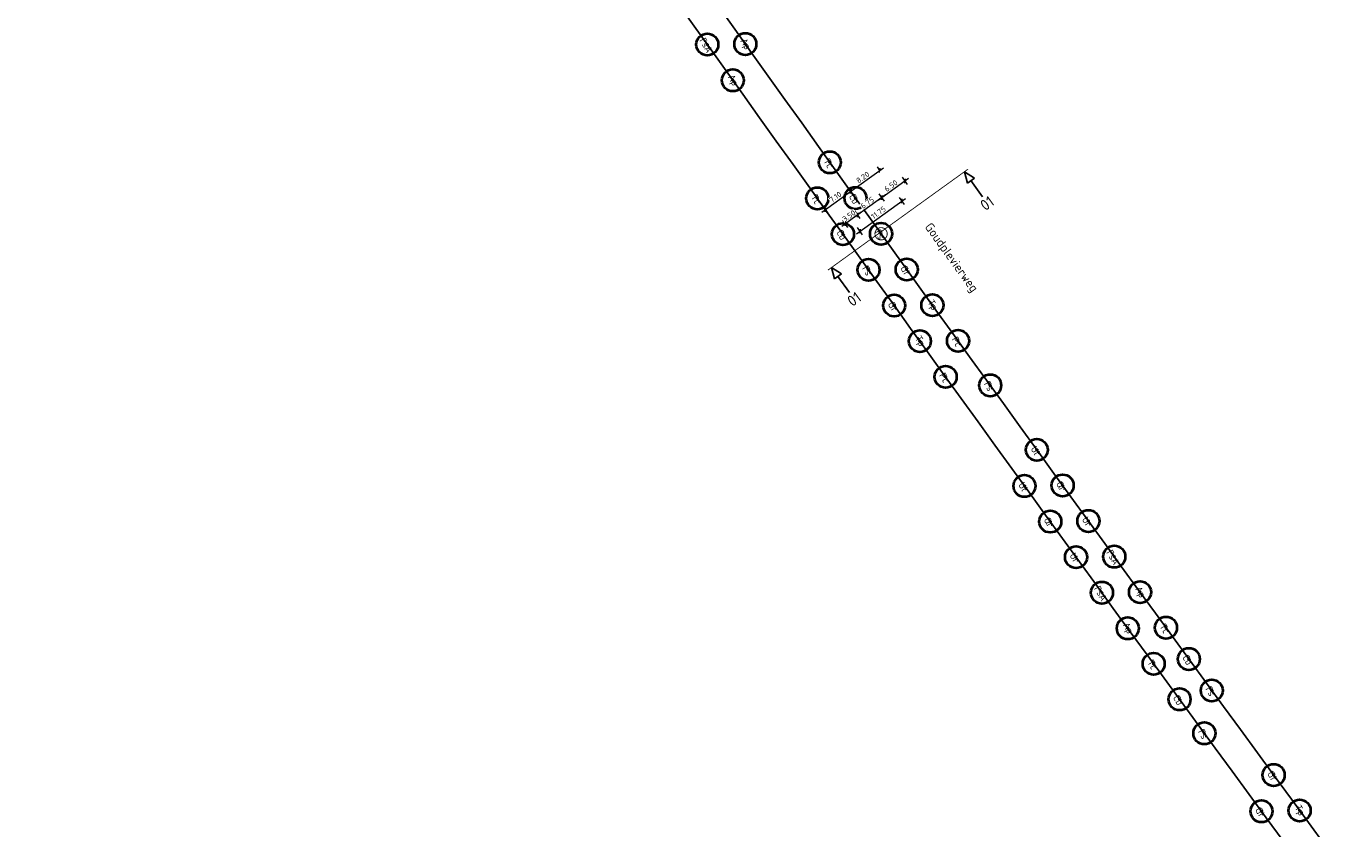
# Model space of a CAD drawing. Header units: metres. Extents: x 150805 to 161014, y 478675 to 486369.
# Tile 4 of 35: x 150847 to 151147, y 483761 to 483944. Entities that reach past the tile are written whole.
import ezdxf
from ezdxf.enums import TextEntityAlignment as Align

# ---------------------------------------------------------------- set-up
doc = ezdxf.new("R2010")
doc.units = ezdxf.units.M
doc.linetypes.add('AM-AS', pattern=[16, 10, -2, 2, -2])
doc.layers.get('0').update_dxf_attribs({"lineweight": 25})
doc.layers.get('Defpoints').update_dxf_attribs({"lineweight": 25, "true_color": 0xff7fff})
doc.layers.add('N-WE-GR-BOOM-S', color=7, linetype='Continuous', lineweight=40, true_color=0x009900)
for name, color, linetype, lineweight in [('N-WE-GR-BOOM-T18', 10, 'Continuous', 18), ('N-WE-VH-KANTVERHARDING-G', 7, 'Continuous', 35), ('X-XX-AL-M', 7, 'Continuous', 18), ('X-XX-AL-VERWIJZING-S', 7, 'Continuous', 25)]:
    doc.layers.add(name, color=color, linetype=linetype, lineweight=lineweight)
doc.styles.add('NLCS-ISO', font='NLCS-ISO.ttf')
doc.styles.add('NLCS-ISO-M500-T18', font='NLCS-ISO.ttf')
doc.styles.add('NLCS-ISO-M500-T25', font='NLCS-ISO.ttf')
doc.dimstyles.new('NLCS-M500-T25-SCHRAP-X_L2_H1', dxfattribs={"dimscale": 0.5, "dimtxt": 2.5, "dimasz": 1.4, "dimexe": 2, "dimexo": 2, "dimgap": 0.7, "dimtad": 1, "dimzin": 0, "dimdsep": 46, "dimtxsty": 'NLCS-ISO-M500-T25', "dimblk": 'OBLIQUE', "dimcen": 0, "dimdle": 2, "dimclrd": 256, "dimclre": 256, "dimclrt": 256, "dimadec": 1, "dimazin": 0, "dimtfac": 1, "dimtofl": 0, "dimtmove": 1, "dimatfit": 0, "dimldrblk": 'OBLIQUE', "dimfxl": 2, "dimfxlon": 1, "dimtfill": 1, "dimtfillclr": 254, "dimtolj": 1, "dimtzin": 0, "dimlwd": 18, "dimlwe": 18, "dimarcsym": 0})

# ---------------------------------------------------------------- blocks, each defined once
blk = doc.blocks.new('SAL-VERWIJZING_DOORSNEDE_BOVEN-SO')
for p, q in [((-2, 9), (0, 14)), ((0, 14), (2, 9)), ((2, 9), (-2, 9)), ((0, 0), (0, 9))]:
    blk.add_line(p, q)
at = {"lineweight": 50, "style": 'NLCS-ISO'}
blk.add_attdef('...', text='', height=5, dxfattribs=at).set_placement((-0.05, -1.19), align=Align.TOP_CENTER)
blk = doc.blocks.new('*U163')
blk.add_circle((0, 0), 5)
at = {"color": 0}
blk.add_circle((0, 0), 0.15, dxfattribs=at)
at = {"layer": 'Defpoints'}
blk.add_line((-2.01, 0), (2.01, 0), dxfattribs=at)
at = {"layer": 'N-WE-GR-BOOM-T18', "insert": (0, -2.3), "char_height": 3.2, "attachment_point": 8, "style": 'NLCS-ISO-M500-T18'}
blk.add_mtext_dynamic_manual_height_columns('FsA', width=4.7343, gutter_width=9, heights=[0], dxfattribs=at)
blk = doc.blocks.new('*U150')
blk.add_circle((0, 0), 5)
at = {"color": 0}
blk.add_circle((0, 0), 0.15, dxfattribs=at)
at = {"layer": 'Defpoints'}
blk.add_line((-2.01, 0), (2.01, 0), dxfattribs=at)
at = {"layer": 'N-WE-GR-BOOM-T18', "insert": (0, -2.3), "char_height": 3.2, "attachment_point": 8, "style": 'NLCS-ISO-M500-T18'}
blk.add_mtext_dynamic_manual_height_columns('Ap', width=4.7343, gutter_width=9, heights=[0], dxfattribs=at)
blk = doc.blocks.new('*U164')
blk.add_circle((0, 0), 5)
at = {"color": 0}
blk.add_circle((0, 0), 0.15, dxfattribs=at)
at = {"layer": 'Defpoints'}
blk.add_line((-2.01, 0), (2.01, 0), dxfattribs=at)
at = {"layer": 'N-WE-GR-BOOM-T18', "insert": (0, -2.3), "char_height": 3.2, "attachment_point": 8, "style": 'NLCS-ISO-M500-T18'}
blk.add_mtext_dynamic_manual_height_columns('Tc', width=4.7343, gutter_width=9, heights=[0], dxfattribs=at)
blk = doc.blocks.new('*U165')
blk.add_circle((0, 0), 5)
at = {"color": 0}
blk.add_circle((0, 0), 0.15, dxfattribs=at)
at = {"layer": 'Defpoints'}
blk.add_line((-2.01, 0), (2.01, 0), dxfattribs=at)
at = {"layer": 'N-WE-GR-BOOM-T18', "insert": (0, -2.3), "char_height": 3.2, "attachment_point": 8, "style": 'NLCS-ISO-M500-T18'}
blk.add_mtext_dynamic_manual_height_columns('Cb', width=4.7343, gutter_width=9, heights=[0], dxfattribs=at)
blk = doc.blocks.new('*U166')
blk.add_circle((0, 0), 5)
at = {"color": 0}
blk.add_circle((0, 0), 0.15, dxfattribs=at)
at = {"layer": 'Defpoints'}
blk.add_line((-2.01, 0), (2.01, 0), dxfattribs=at)
at = {"layer": 'N-WE-GR-BOOM-T18', "insert": (0, -2.3), "char_height": 3.2, "attachment_point": 8, "style": 'NLCS-ISO-M500-T18'}
blk.add_mtext_dynamic_manual_height_columns('Fs', width=4.7343, gutter_width=9, heights=[0], dxfattribs=at)
blk = doc.blocks.new('*U155')
blk.add_circle((0, 0), 5)
at = {"color": 0}
blk.add_circle((0, 0), 0.15, dxfattribs=at)
at = {"layer": 'Defpoints'}
blk.add_line((-2.01, 0), (2.01, 0), dxfattribs=at)
at = {"layer": 'N-WE-GR-BOOM-T18', "insert": (0, -2.3), "char_height": 3.2, "attachment_point": 8, "style": 'NLCS-ISO-M500-T18'}
blk.add_mtext_dynamic_manual_height_columns('Gt', width=4.7343, gutter_width=9, heights=[0], dxfattribs=at)
blk = doc.blocks.new('*U156')
blk.add_circle((0, 0), 5)
at = {"color": 0}
blk.add_circle((0, 0), 0.15, dxfattribs=at)
at = {"layer": 'Defpoints'}
blk.add_line((-2.01, 0), (2.01, 0), dxfattribs=at)
at = {"layer": 'N-WE-GR-BOOM-T18', "insert": (0, -2.3), "char_height": 3.2, "attachment_point": 8, "style": 'NLCS-ISO-M500-T18'}
blk.add_mtext_dynamic_manual_height_columns('Tp', width=4.7343, gutter_width=9, heights=[0], dxfattribs=at)
blk = doc.blocks.new('*U161')
blk.add_circle((0, 0), 5)
at = {"color": 0}
blk.add_circle((0, 0), 0.15, dxfattribs=at)
at = {"layer": 'Defpoints'}
blk.add_line((-2.01, 0), (2.01, 0), dxfattribs=at)
at = {"layer": 'N-WE-GR-BOOM-T18', "insert": (0, -2.3), "char_height": 3.2, "attachment_point": 8, "style": 'NLCS-ISO-M500-T18'}
blk.add_mtext_dynamic_manual_height_columns('Pc', width=4.7343, gutter_width=9, heights=[0], dxfattribs=at)
blk = doc.blocks.new('*U159')
blk.add_circle((0, 0), 5)
at = {"color": 0}
blk.add_circle((0, 0), 0.15, dxfattribs=at)
at = {"layer": 'Defpoints'}
blk.add_line((-2.01, 0), (2.01, 0), dxfattribs=at)
at = {"layer": 'N-WE-GR-BOOM-T18', "insert": (0, -2.3), "char_height": 3.2, "attachment_point": 8, "style": 'NLCS-ISO-M500-T18'}
blk.add_mtext_dynamic_manual_height_columns('Ul', width=4.7343, gutter_width=9, heights=[0], dxfattribs=at)
blk = doc.blocks.new('*U160')
blk.add_circle((0, 0), 5)
at = {"color": 0}
blk.add_circle((0, 0), 0.15, dxfattribs=at)
at = {"layer": 'Defpoints'}
blk.add_line((-2.01, 0), (2.01, 0), dxfattribs=at)
at = {"layer": 'N-WE-GR-BOOM-T18', "insert": (0, -2.3), "char_height": 3.2, "attachment_point": 8, "style": 'NLCS-ISO-M500-T18'}
blk.add_mtext_dynamic_manual_height_columns('Qr', width=4.7343, gutter_width=9, heights=[0], dxfattribs=at)
blk = doc.blocks.new('*U162')
blk.add_circle((0, 0), 5)
at = {"color": 0}
blk.add_circle((0, 0), 0.15, dxfattribs=at)
at = {"layer": 'Defpoints'}
blk.add_line((-2.01, 0), (2.01, 0), dxfattribs=at)
at = {"layer": 'N-WE-GR-BOOM-T18', "insert": (0, -2.3), "char_height": 3.2, "attachment_point": 8, "style": 'NLCS-ISO-M500-T18'}
blk.add_mtext_dynamic_manual_height_columns('Ur', width=4.7343, gutter_width=9, heights=[0], dxfattribs=at)
blk = doc.blocks.new('*U211')
at = {"color": 177, "true_color": 0x293189, "const_width": 0.4, "flags": 128}
blk.add_lwpolyline([(2.8, 0, -1), (-2.8, 0, -1)], format="xyb", close=True, dxfattribs=at)
at = {"color": 0}
blk.add_circle((0, 0), 0.15, dxfattribs=at)
at = {"layer": 'Defpoints'}
blk.add_line((-2.01, 0), (2.01, 0), dxfattribs=at)
blk = doc.blocks.new('_Oblique')
at = {"color": 0, "linetype": 'ByBlock', "lineweight": -2}
blk.add_line((-0.5, -0.5), (0.5, 0.5), dxfattribs=at)
blk = doc.blocks.new('*D170')
at = {"layer": 'Defpoints', "color": 0, "transparency": 16777216}
for p in [(151045.89, 483903.78), (151047.59, 483901.4), (151038.05, 483894.55)]:
    blk.add_point(p, dxfattribs=at)
at = {"layer": 'X-XX-AL-M', "linetype": 'Continuous', "lineweight": 18, "transparency": 16777216}
for p, q in [((151035.53, 483896.34), (151046.7, 483904.36)), ((151046.47, 483902.96), (151045.3, 483904.59)), ((151036.93, 483896.11), (151035.76, 483897.74))]:
    blk.add_line(p, q, dxfattribs=at)
at = {"layer": 'X-XX-AL-M', "lineweight": 18, "transparency": 16777216, "xscale": 0.7, "yscale": 0.7, "zscale": 0.7}
for p, rotation in [((151045.89, 483903.78), 35.68185202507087), ((151036.34, 483896.92), 215.6818520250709)]:
    blk.add_blockref('_Oblique', p, dxfattribs=dict(at, rotation=rotation))
at = {"layer": 'X-XX-AL-M', "transparency": 16777216, "insert": (151040.55, 483901.14), "char_height": 1.25, "attachment_point": 5, "rotation": 35.6819, "style": 'NLCS-ISO-M500-T25', "bg_fill": 3, "box_fill_scale": 1.1, "bg_fill_color": 256, "bg_fill_true_color": 13158600, "bg_fill_transparency": 0}
blk.add_mtext('\\A1;11.75', dxfattribs=at)
blk = doc.blocks.new('*D171')
at = {"layer": 'Defpoints', "color": 0, "transparency": 16777216}
for p in [(151048.53, 483905.67), (151043.25, 483901.88)]:
    blk.add_point(p, dxfattribs=at)
at = {"layer": 'X-XX-AL-M', "linetype": 'Continuous', "lineweight": 18, "transparency": 16777216}
for p, q in [((151040.51, 483903.98), (151047.41, 483908.94)), ((151047.19, 483907.54), (151046.02, 483909.17)), ((151041.9, 483903.75), (151040.74, 483905.38))]:
    blk.add_line(p, q, dxfattribs=at)
at = {"layer": 'X-XX-AL-M', "lineweight": 18, "transparency": 16777216, "xscale": 0.7, "yscale": 0.7, "zscale": 0.7}
for p, rotation in [((151046.6, 483908.35), 35.67138649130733), ((151041.32, 483904.56), 215.6713864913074)]:
    blk.add_blockref('_Oblique', p, dxfattribs=dict(at, rotation=rotation))
at = {"layer": 'X-XX-AL-M', "transparency": 16777216, "insert": (151043.39, 483907.25), "char_height": 1.25, "attachment_point": 5, "rotation": 35.6714, "style": 'NLCS-ISO-M500-T25', "bg_fill": 3, "box_fill_scale": 1.1, "bg_fill_color": 256, "bg_fill_true_color": 13158600, "bg_fill_transparency": 0}
blk.add_mtext('\\A1;6.50', dxfattribs=at)
at = {"layer": 'Defpoints', "color": 0, "transparency": 16777216}
blk.add_point((151046.6, 483908.35), dxfattribs=at)
blk = doc.blocks.new('*D177')
at = {"layer": 'Defpoints', "color": 0, "transparency": 16777216}
for p in [(151043.25, 483901.88), (151037.76, 483897.94)]:
    blk.add_point(p, dxfattribs=at)
at = {"layer": 'X-XX-AL-M', "linetype": 'Continuous', "lineweight": 18, "transparency": 16777216}
for p, q in [((151042.13, 483905.15), (151035.03, 483900.04)), ((151041.9, 483903.75), (151040.74, 483905.38)), ((151036.42, 483899.82), (151035.25, 483901.44))]:
    blk.add_line(p, q, dxfattribs=at)
at = {"layer": 'X-XX-AL-M', "lineweight": 18, "transparency": 16777216, "xscale": 0.7, "yscale": 0.7, "zscale": 0.7}
for p, rotation in [((151041.32, 483904.56), 35.67138649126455), ((151035.84, 483900.63), 215.6713864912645)]:
    blk.add_blockref('_Oblique', p, dxfattribs=dict(at, rotation=rotation))
at = {"layer": 'X-XX-AL-M', "transparency": 16777216, "insert": (151038.01, 483903.39), "char_height": 1.25, "attachment_point": 5, "rotation": 35.6714, "style": 'NLCS-ISO-M500-T25', "bg_fill": 3, "box_fill_scale": 1.1, "bg_fill_color": 256, "bg_fill_true_color": 13158600, "bg_fill_transparency": 0}
blk.add_mtext('\\A1;6.75', dxfattribs=at)
at = {"layer": 'Defpoints', "color": 0, "transparency": 16777216}
blk.add_point((151035.84, 483900.63), dxfattribs=at)
blk = doc.blocks.new('*D178')
at = {"layer": 'Defpoints', "color": 0, "transparency": 16777216}
for p in [(151034.92, 483895.9), (151037.76, 483897.94)]:
    blk.add_point(p, dxfattribs=at)
at = {"layer": 'X-XX-AL-M', "linetype": 'Continuous', "lineweight": 18, "transparency": 16777216}
for p, q in [((151036.65, 483901.21), (151032.18, 483898)), ((151036.42, 483899.82), (151035.25, 483901.44)), ((151033.58, 483897.77), (151032.41, 483899.4))]:
    blk.add_line(p, q, dxfattribs=at)
at = {"layer": 'X-XX-AL-M', "transparency": 16777216, "insert": (151033.85, 483900.4), "char_height": 1.25, "attachment_point": 5, "rotation": 35.6714, "style": 'NLCS-ISO-M500-T25', "bg_fill": 3, "box_fill_scale": 1.1, "bg_fill_color": 256, "bg_fill_true_color": 13158600, "bg_fill_transparency": 0}
blk.add_mtext('\\A1;3.50', dxfattribs=at)
at = {"layer": 'Defpoints', "color": 0, "transparency": 16777216}
blk.add_point((151032.99, 483898.59), dxfattribs=at)
at = {"layer": 'X-XX-AL-M', "lineweight": 18, "transparency": 16777216, "xscale": 0.7, "yscale": 0.7, "zscale": 0.7}
for p, rotation in [((151035.84, 483900.63), 35.67138649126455), ((151032.99, 483898.59), 215.6713864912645)]:
    blk.add_blockref('_Oblique', p, dxfattribs=dict(at, rotation=rotation))
blk = doc.blocks.new('*D196')
at = {"layer": 'Defpoints', "color": 0, "transparency": 16777216}
for p in [(151032.4, 483908.51), (151026.63, 483904.38), (151034.22, 483905.97)]:
    blk.add_point(p, dxfattribs=at)
at = {"layer": 'X-XX-AL-M', "linetype": 'Continuous', "lineweight": 18, "transparency": 16777216}
for p, q in [((151027.63, 483901.26), (151035.03, 483906.56)), ((151033.64, 483906.79), (151034.8, 483905.16)), ((151027.86, 483902.65), (151029.03, 483901.03))]:
    blk.add_line(p, q, dxfattribs=at)
at = {"layer": 'X-XX-AL-M', "lineweight": 18, "transparency": 16777216, "xscale": 0.7, "yscale": 0.7, "zscale": 0.7}
for p, rotation in [((151034.22, 483905.97), 35.62946432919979), ((151028.45, 483901.84), 215.6294643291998)]:
    blk.add_blockref('_Oblique', p, dxfattribs=dict(at, rotation=rotation))
at = {"layer": 'X-XX-AL-M', "transparency": 16777216, "insert": (151030.76, 483904.7), "char_height": 1.25, "attachment_point": 5, "rotation": 35.6295, "style": 'NLCS-ISO-M500-T25', "bg_fill": 3, "box_fill_scale": 1.1, "bg_fill_color": 256, "bg_fill_true_color": 13158600, "bg_fill_transparency": 0}
blk.add_mtext('\\A1;7.10', dxfattribs=at)
blk = doc.blocks.new('*D197')
at = {"layer": 'Defpoints', "color": 0, "transparency": 16777216}
for p in [(151040.88, 483910.75), (151041.18, 483910.33), (151032.4, 483908.51)]:
    blk.add_point(p, dxfattribs=at)
at = {"layer": 'X-XX-AL-M', "linetype": 'Continuous', "lineweight": 18, "transparency": 16777216}
for p, q in [((151033.41, 483905.39), (151041.7, 483911.33)), ((151040.88, 483910.75), (151040.3, 483911.56)), ((151033.64, 483906.79), (151034.8, 483905.16))]:
    blk.add_line(p, q, dxfattribs=at)
at = {"layer": 'X-XX-AL-M', "lineweight": 18, "transparency": 16777216, "xscale": 0.7, "yscale": 0.7, "zscale": 0.7}
for p, rotation in [((151040.88, 483910.75), 35.62946432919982), ((151034.22, 483905.97), 215.6294643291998)]:
    blk.add_blockref('_Oblique', p, dxfattribs=dict(at, rotation=rotation))
at = {"layer": 'X-XX-AL-M', "transparency": 16777216, "insert": (151036.98, 483909.16), "char_height": 1.25, "attachment_point": 5, "rotation": 35.6295, "style": 'NLCS-ISO-M500-T25', "bg_fill": 3, "box_fill_scale": 1.1, "bg_fill_color": 256, "bg_fill_true_color": 13158600, "bg_fill_transparency": 0}
blk.add_mtext('\\A1;8.20', dxfattribs=at)

msp = doc.modelspace()

# ---------------------------------------------------------------- linework, layer by layer
at = {"layer": 'Defpoints', "linetype": 'Continuous', "flags": 128}
for points in [[(151804.35, 482923.275), (151718.408, 483024.94, -0.0026625), (151677.359, 483074.026), (151633.845, 483126.627), (151610.023, 483155.424, -0.0057375), (151465.661, 483334.065), (151428.256, 483381.456, -0.0082544), (151157.762, 483736.036, -0.0065463), (150913.506, 484076.675, 0.0061687), (150896.388, 484100.586), (150852.424, 484160.422)], [(151764.497, 482959.421), (151712.986, 483020.356, -0.0026625), (151671.888, 483069.5), (151628.374, 483122.101), (151604.552, 483150.898, -0.0057375), (151460.088, 483329.667), (151422.683, 483377.057, -0.0082544), (151152.047, 483731.823, -0.0065463), (150907.682, 484072.614, 0.0061687), (150890.666, 484096.382), (150846.703, 484156.218)]]:
    msp.add_lwpolyline(points, format="xyb", dxfattribs=at)
at = {"layer": 'X-XX-AL-VERWIJZING-S', "linetype": 'AM-AS', "const_width": 0.2, "flags": 128}
msp.add_lwpolyline([(151029.057, 483888.071), (151060.927, 483911.032)], dxfattribs=at)

# ---------------------------------------------------------------- block references
at = {"layer": 'N-WE-GR-BOOM-S'}
for name, p, xscale, yscale, zscale, rotation in [('*U163', (151001.613, 483939.379), 0.4999999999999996, 0.4999999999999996, 0.4999999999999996, 299.7124591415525), ('*U150', (151010.263, 483939.477), 0.4999999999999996, 0.4999999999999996, 0.4999999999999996, 299.7124591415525), ('*U150', (151007.419, 483931.237), 0.4999999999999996, 0.4999999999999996, 0.4999999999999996, 299.7124591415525), ('*U164', (151029.486, 483912.578), 0.4999999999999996, 0.4999999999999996, 0.4999999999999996, 299.7124591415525), ('*U164', (151026.629, 483904.376), 0.4999999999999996, 0.4999999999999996, 0.4999999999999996, 299.7124591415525), ('*U165', (151035.312, 483904.45), 0.4999999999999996, 0.4999999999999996, 0.4999999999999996, 299.7124591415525), ('*U165', (151032.457, 483896.25), 0.4999999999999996, 0.4999999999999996, 0.4999999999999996, 299.7124591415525), ('*U166', (151041.142, 483896.326), 0.4999999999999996, 0.4999999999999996, 0.4999999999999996, 299.7124591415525), ('*U211', (151041.142, 483896.326), 0.5, 0.5, 0.5, 300.0342889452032), ('*U166', (151038.29, 483888.127), 0.4999999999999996, 0.4999999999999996, 0.4999999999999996, 299.7124591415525), ('*U155', (151046.978, 483888.205), 0.4999999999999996, 0.4999999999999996, 0.4999999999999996, 299.7124591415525), ('*U155', (151044.123, 483880.005), 0.4999999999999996, 0.4999999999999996, 0.4999999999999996, 299.7124591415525), ('*U156', (151052.818, 483880.088), 0.4999999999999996, 0.4999999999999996, 0.4999999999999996, 299.7124591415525), ('*U156', (151049.971, 483871.893), 0.4999999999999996, 0.4999999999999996, 0.4999999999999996, 299.7124591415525), ('*U161', (151058.664, 483871.975), 0.4999999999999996, 0.4999999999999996, 0.4999999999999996, 299.7124591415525), ('*U161', (151055.819, 483863.782), 0.4999999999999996, 0.4999999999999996, 0.4999999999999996, 299.7124591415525), ('*U166', (151065.974, 483861.844), 0.4999999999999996, 0.4999999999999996, 0.4999999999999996, 299.7124591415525), ('*U159', (151076.574, 483847.183), 0.4999999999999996, 0.4999999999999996, 0.4999999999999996, 299.7124591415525), ('*U159', (151073.758, 483838.966), 0.4999999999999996, 0.4999999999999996, 0.4999999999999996, 299.7124591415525), ('*U160', (151082.441, 483839.084), 0.4999999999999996, 0.4999999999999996, 0.4999999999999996, 299.7124591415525), ('*U160', (151079.627, 483830.869), 0.4999999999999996, 0.4999999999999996, 0.4999999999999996, 299.7124591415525), ('*U162', (151088.312, 483830.989), 0.4999999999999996, 0.4999999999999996, 0.4999999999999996, 299.7124591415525), ('*U162', (151085.501, 483822.776), 0.4999999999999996, 0.4999999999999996, 0.4999999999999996, 299.7124591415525), ('*U163', (151094.188, 483822.898), 0.4999999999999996, 0.4999999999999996, 0.4999999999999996, 299.7124591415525), ('*U163', (151091.38, 483814.687), 0.4999999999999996, 0.4999999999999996, 0.4999999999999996, 299.7124591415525), ('*U150', (151100.062, 483814.805), 0.4999999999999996, 0.4999999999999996, 0.4999999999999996, 299.7124591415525), ('*U150', (151097.264, 483806.601), 0.4999999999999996, 0.4999999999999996, 0.4999999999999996, 299.7124591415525), ('*U164', (151105.956, 483806.726), 0.4999999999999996, 0.4999999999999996, 0.4999999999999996, 299.7124591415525), ('*U165', (151111.166, 483799.585), 0.4999999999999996, 0.4999999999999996, 0.4999999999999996, 299.7124591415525), ('*U164', (151103.153, 483798.519), 0.4999999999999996, 0.4999999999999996, 0.4999999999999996, 299.7124591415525), ('*U165', (151109.047, 483790.441), 0.4999999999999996, 0.4999999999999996, 0.4999999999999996, 299.7124591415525), ('*U166', (151116.376, 483792.443), 0.4999999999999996, 0.4999999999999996, 0.4999999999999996, 299.7124591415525), ('*U166', (151114.687, 483782.72), 0.4999999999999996, 0.4999999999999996, 0.4999999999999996, 299.7124591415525), ('*U155', (151130.447, 483773.207), 0.4999999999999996, 0.4999999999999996, 0.4999999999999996, 299.7124591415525), ('*U155', (151127.678, 483764.974), 0.4999999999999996, 0.4999999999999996, 0.4999999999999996, 299.7124591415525), ('*U156', (151136.359, 483765.142), 0.4999999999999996, 0.4999999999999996, 0.4999999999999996, 299.7124591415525)]:
    msp.add_blockref(name, p, dxfattribs=dict(at, xscale=xscale, yscale=yscale, zscale=zscale, rotation=rotation))
at = {"layer": 'X-XX-AL-VERWIJZING-S', "xscale": 0.5, "yscale": 0.5, "zscale": 0.5, "rotation": 35.77125948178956}
for p in [(151064.208, 483904.768), (151033.96, 483882.976)]:
    msp.add_blockref('SAL-VERWIJZING_DOORSNEDE_BOVEN-SO', p, dxfattribs=at).add_auto_attribs({'...': '01'})

# ---------------------------------------------------------------- texts
at = {"layer": 'N-WE-VH-KANTVERHARDING-G', "color": 7, "insert": (151052.622, 483899.072), "char_height": 2.03116, "attachment_point": 1, "rotation": 305.73841, "style": 'NLCS-ISO-M500-T25'}
msp.add_mtext_dynamic_manual_height_columns('Goudplevierweg', width=5.97573, gutter_width=25, heights=[0], dxfattribs=at)

# ---------------------------------------------------------------- next in the draw order: dimensions: what is measured, and where the dimension line sits
at = {"layer": 'X-XX-AL-M'}
dim = msp.add_aligned_dim(p1=(151038.048, 483894.548), p2=(151047.592, 483901.402), distance=2.923, dimstyle='NLCS-M500-T25-SCHRAP-X_L2_H1', dxfattribs=at)
dim.commit()
dim.dimension.update_dxf_attribs({"geometry": '*D170', "text_midpoint": (151040.546, 483901.142)})

# ---------------------------------------------------------------- next in the draw order: dimensions: what is measured, and where the dimension line sits
dim = msp.add_aligned_dim(p1=(151043.248, 483901.881), p2=(151048.528, 483905.671), distance=3.303, dimstyle='NLCS-M500-T25-SCHRAP-X_L2_H1', dxfattribs=at)
dim.commit()
dim.dimension.update_dxf_attribs({"geometry": '*D171', "text_midpoint": (151043.393, 483907.251)})

# ---------------------------------------------------------------- next in the draw order: dimensions: what is measured, and where the dimension line sits
dim = msp.add_linear_dim(base=(151035.838, 483900.628), p1=(151043.248, 483901.881), p2=(151037.765, 483897.944), angle=215.67139, dimstyle='NLCS-M500-T25-SCHRAP-X_L2_H1', dxfattribs=at)
dim.commit()
dim.dimension.update_dxf_attribs({"geometry": '*D177', "text_midpoint": (151038.011, 483903.388)})

# ---------------------------------------------------------------- next in the draw order: dimensions: what is measured, and where the dimension line sits
dim = msp.add_linear_dim(base=(151032.995, 483898.587), p1=(151037.765, 483897.944), p2=(151034.922, 483895.902), angle=215.67139, dimstyle='NLCS-M500-T25-SCHRAP-X_L2_H1', dxfattribs=at)
dim.commit()
dim.dimension.update_dxf_attribs({"geometry": '*D178', "text_midpoint": (151034.416, 483899.608), "dimtype": 160})

# ---------------------------------------------------------------- next in the draw order: dimensions: what is measured, and where the dimension line sits
dim = msp.add_aligned_dim(p1=(151026.629, 483904.376), p2=(151032.4, 483908.512), distance=-3.122, dimstyle='NLCS-M500-T25-SCHRAP-X_L2_H1', dxfattribs=at)
dim.commit()
dim.dimension.update_dxf_attribs({"geometry": '*D196', "text_midpoint": (151030.765, 483904.699)})

# ---------------------------------------------------------------- next in the draw order: dimensions: what is measured, and where the dimension line sits
dim = msp.add_linear_dim(base=(151040.883, 483910.752), p1=(151032.4, 483908.512), p2=(151041.183, 483910.334), angle=215.62946, dimstyle='NLCS-M500-T25-SCHRAP-X_L2_H1', dxfattribs=at)
dim.commit()
dim.dimension.update_dxf_attribs({"geometry": '*D197', "text_midpoint": (151036.983, 483909.156)})

doc.saveas('drawing.dxf')
